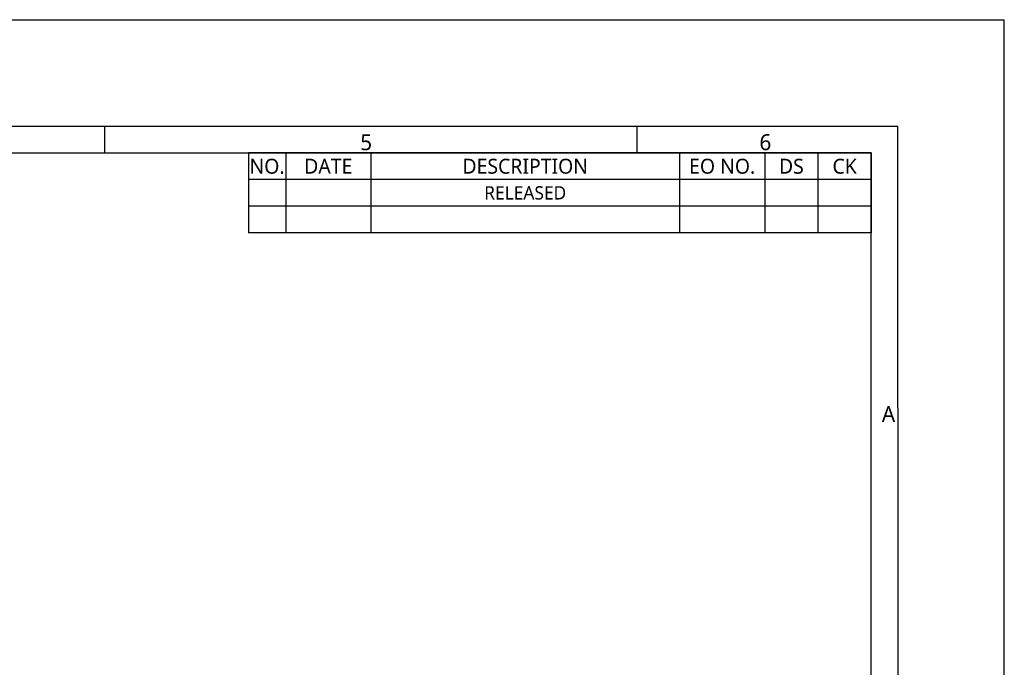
# Model space of a CAD drawing. Header units: millimetres. Extents: x 0 to 1188, y 0 to 840.
# Tile 30 of 30: x 818 to 1188, y 597 to 840. Entities that reach past the tile are written whole.
import ezdxf

# ---------------------------------------------------------------- set-up
doc = ezdxf.new("R2010")
doc.units = ezdxf.units.MM
doc.header["$LTSCALE"] = 65.34
doc.layers.add('00_TOPRB1000WD-FORMAT', color=7, linetype='CONTINUOUS')
doc.styles.add('TEXTSTYLE_2', font='malgun.ttf')

msp = doc.modelspace()

# ---------------------------------------------------------------- linework, layer by layer
at = {"layer": '00_TOPRB1000WD-FORMAT', "color": 7, "linetype": 'Continuous'}
for p, q in [((0, 840), (1188, 840)), ((1188, 0), (1188, 840)), ((40, 800), (1148, 800)), ((850, 790), (850, 800)), ((1050, 790), (1050, 800)), ((1148.282653, 40), (1148, 800)), ((50, 790), (1138, 790)), ((1138, 40), (1138, 790))]:
    msp.add_line(p, q, dxfattribs=at)
at = {"layer": '00_TOPRB1000WD-FORMAT', "color": 2, "linetype": 'Continuous'}
for p, q in [((1138.000021, 789.999973), (904.000021, 789.999973)), ((904.000021, 789.999973), (904.000021, 759.999973)), ((918.000021, 789.999973), (918.000021, 759.999973)), ((950.000021, 789.999973), (950.000021, 759.999973)), ((1066.000021, 789.999973), (1066.000021, 759.999973)), ((1098.000021, 789.999973), (1098.000021, 759.999973)), ((1118.000021, 789.999973), (1118.000021, 759.999973)), ((1138.000021, 789.999973), (1138.000021, 759.999973)), ((1138.000021, 779.999973), (904.000021, 779.999973)), ((1138.000021, 769.999973), (904.000021, 769.999973)), ((1138.000021, 759.999973), (904.000021, 759.999973))]:
    msp.add_line(p, q, dxfattribs=at)

# ---------------------------------------------------------------- texts
at = {"layer": '00_TOPRB1000WD-FORMAT', "color": 7, "linetype": 'Continuous', "char_height": 6, "attachment_point": 1, "line_spacing_factor": 0.9, "style": 'TEXTSTYLE_2'}
for s, insert, width in [('5', (946, 797), 4.6), ('6', (1096, 797), 4.6), ('A', (1142, 695), 5.48888889)]:
    msp.add_mtext(s, dxfattribs=dict(at, insert=insert, width=width))
at = {"layer": '00_TOPRB1000WD-FORMAT', "color": 2, "linetype": 'Continuous', "attachment_point": 2, "line_spacing_factor": 0.9, "style": 'TEXTSTYLE_2'}
for s, insert, char_height, width in [('NO.', (911.000021, 787.799973), 5.6, 13.29217159), ('DATE', (934.000021, 787.799973), 5.6, 18.13351418), ('DESCRIPTION', (1008.000021, 787.799973), 5.6, 48.2637037), ('EO NO.', (1082.000021, 787.799973), 5.6, 26.06846788), ('DS', (1108.000021, 787.799973), 5.6, 9.81037037), ('CK', (1128.000021, 787.799973), 5.6, 9.52), ('RELEASED ', (1008.000021, 777.499973), 5, 34.16692889)]:
    msp.add_mtext(s, dxfattribs=dict(at, insert=insert, char_height=char_height, width=width))

doc.saveas('drawing.dxf')
